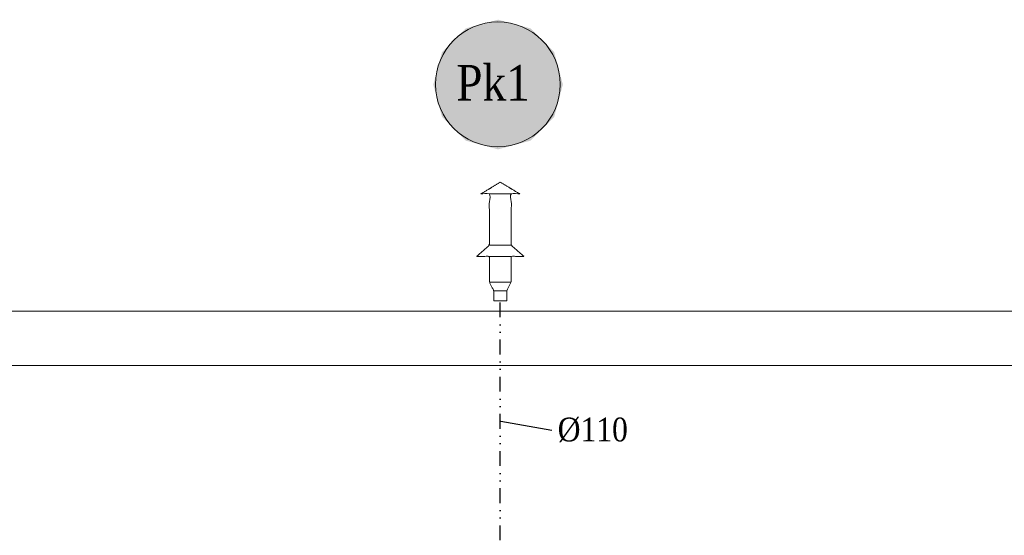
# Model space of a CAD drawing. Header units: millimetres. Extents: x 4585 to 417032, y -23455 to 16738.
# Tile 9 of 31: x 118677 to 126967, y -7710 to -3371. Entities that reach past the tile are written whole.
import ezdxf
from ezdxf import colors
from ezdxf.entities.mleader import LeaderData, LeaderLine
from ezdxf.enums import TextEntityAlignment as Align
from ezdxf.math import Vec2, Vec3

# ---------------------------------------------------------------- set-up
doc = ezdxf.new("R2010")
doc.units = ezdxf.units.MM
doc.header["$LTSCALE"] = 100
doc.linetypes.add('DIVIDE2', pattern=[0.625, 0.25, -0.125, 0, -0.125, 0, -0.125])
for name, color, linetype, lineweight, true_color in [('IS_Działka wentylacji kanalizacji', 7, 'DIVIDE2', 30, 0xff8000), ('IS_Pion_etykieta1', 7, 'Continuous', 5, 0x000000), ('IS_Rura wywiewna', 7, 'Continuous', 5, 0x000000)]:
    doc.layers.add(name, color=color, linetype=linetype, lineweight=lineweight, true_color=true_color)
doc.layers.add('Konstrukcja', color=253, linetype='Continuous', lineweight=5)
doc.layers.add('RR_IWK_opisy', color=7, linetype='Continuous', lineweight=0)
doc.styles.add('Garamond', font='GARA.TTF')

# ---------------------------------------------------------------- blocks, each defined once
blk = doc.blocks.new('16_KANRootTypRysunkowy_RuraWywiewna_00000000-0000-0000-0000-000000000000_ExportItemXref')
at = {"layer": 'IS_Rura wywiewna'}
blk.add_open_spline([(0, 0.499), (-0.165, 0.401), (-0.092, 0.401), (-0.092, -0.031), (-0.2, -0.125), (-0.091, -0.125), (-0.091, -0.342), (-0.055, -0.414), (-0.055, -0.499), (0, -0.499), (0.055, -0.499), (0.055, -0.414), (0.091, -0.342), (0.091, -0.125), (0.2, -0.125), (0.092, -0.031), (0.092, 0.401), (0.165, 0.401), (0, 0.499)], degree=1, knots=[1.194677, 1.194677, 1.720543, 1.793543, 2.225543, 2.368721, 2.477721, 2.694721, 2.775219, 2.860219, 2.915219, 2.970219, 3.055219, 3.135718, 3.352718, 3.461718, 3.604896, 4.036896, 4.109896, 4.635762, 4.635762], dxfattribs=at)
for points in [[(-0.092, 0.401), (0.092, 0.401)], [(-0.092, -0.031), (0.092, -0.031)], [(-0.091, -0.125), (0.091, -0.125)], [(-0.091, -0.342), (0.091, -0.342)], [(-0.055, -0.414), (0.055, -0.414)]]:
    blk.add_open_spline(points, degree=1, dxfattribs=at)

msp = doc.modelspace()

# ---------------------------------------------------------------- hatches: boundary and pattern name
at = {"layer": 'IS_Pion_etykieta1', "lineweight": 50, "true_color": 0xffffff, "transparency": 33554687}
msp.add_hatch(color=7, dxfattribs=at).paths.add_polyline_path([(123249.932, -3916.706), (123176.857, -3643.988), (122977.213, -3444.344), (122704.495, -3371.27), (122431.777, -3444.344), (122232.133, -3643.988), (122159.059, -3916.706), (122232.133, -4189.424), (122431.777, -4389.068), (122704.495, -4462.143), (122977.213, -4389.068), (123176.857, -4189.424)])

# ---------------------------------------------------------------- linework, layer by layer
at = {"layer": 'IS_Działka wentylacji kanalizacji', "ltscale": 5}
msp.add_line((122723.138, -8689.814), (122723.142, -5737.667), dxfattribs=at)
at = {"layer": 'IS_Pion_etykieta1'}
msp.add_circle((122702.868, -3915.382), 525.173, dxfattribs=at)
at = {"layer": 'Konstrukcja'}
for p, q in [((152803.292, -5822.667), (101846.721, -5822.667)), ((102307.377, -6282.667), (152803.292, -6282.666))]:
    msp.add_line(p, q, dxfattribs=at)

# ---------------------------------------------------------------- block references
at = {"layer": 'IS_Rura wywiewna', "xscale": 1000, "yscale": 1000, "zscale": 1000}
msp.add_blockref('16_KANRootTypRysunkowy_RuraWywiewna_00000000-0000-0000-0000-000000000000_ExportItemXref', (122723.142, -5238.667), dxfattribs=at)

# ---------------------------------------------------------------- texts
at = {"layer": 'IS_Pion_etykieta1', "style": 'Garamond'}
msp.add_text('Pk1', height=300, dxfattribs=at).set_placement((122351.635, -3752.116), align=Align.TOP_LEFT)

# ---------------------------------------------------------------- next in the draw order: leaders
at = {"layer": 'RR_IWK_opisy'}
ml = msp.add_multileader_mtext('Standard', dxfattribs=at)
ml.set_content('\\fGaramond|b0|i0;%%c110', color=256, style='Garamond')
ml.set_leader_properties()
ml.build(insert=Vec2(0, 0))
ml.multileader.update_dxf_attribs({"has_text_frame": 1, "text_left_attachment_type": 2, "text_right_attachment_type": 2})
ctx = ml.context
ctx.base_point, ctx.char_height, ctx.landing_gap_size, ctx.plane_origin = Vec3(123106.621, -6824.355), 200, 50, Vec3(-24843.396, 185993.435)
ctx.left_attachment, ctx.right_attachment = 2, 2
notes = []
notes.append((ctx, [(0, (1, 1, 0), (123156.621, -6824.355), (1, 0), 2.131628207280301e-14, [(0, [(122723.142, -6748.06)], 0, [])])]))
ctx.mtext.insert = Vec3(123206.621, -6719.813)
ctx.mtext.has_bg_fill, ctx.mtext.bg_color, ctx.mtext.bg_scale_factor, ctx.mtext.bg_transparency, ctx.mtext.use_window_bg_color = 1, -1027028792, 1.3, 0, 1
for ctx, leaders in notes:
    for number, flags, end, landing, length, lines in leaders:
        leader = LeaderData()
        leader.index, (leader.has_last_leader_line, leader.has_dogleg_vector, leader.attachment_direction) = number, flags
        leader.last_leader_point, leader.dogleg_vector, leader.dogleg_length = Vec3(end), Vec3(landing), length
        for number, points, colour, breaks in lines:
            line = LeaderLine()
            line.index, line.vertices, line.color, line.breaks = number, Vec3.list(points), colors.encode_raw_color(colour), breaks
            leader.lines.append(line)
        ctx.leaders.append(leader)

doc.saveas('drawing.dxf')
